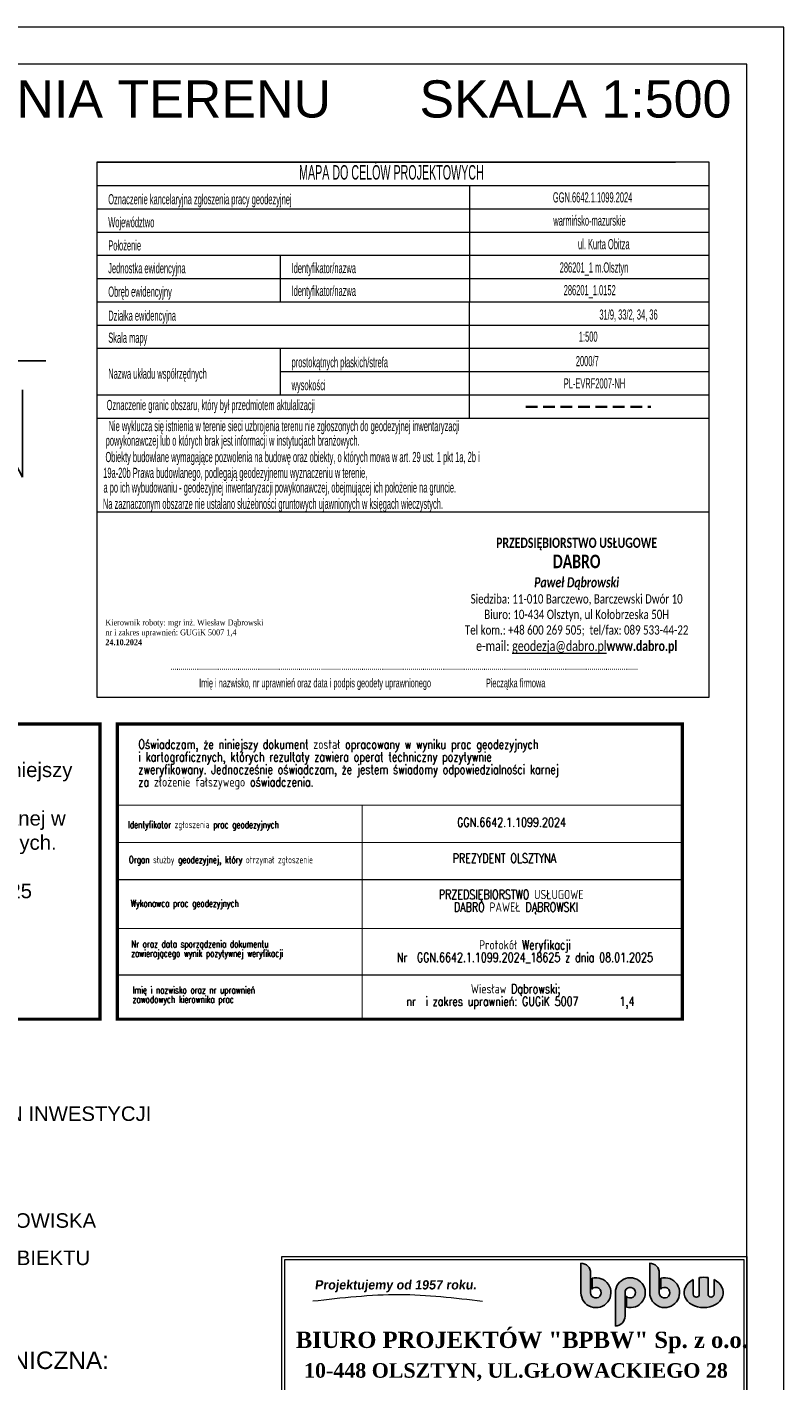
# Model space of a CAD drawing. Header units: millimetres. Extents: x 7464056 to 7464277, y 5957530 to 5957827.
# Tile 22 of 22: x 7464201 to 7464266, y 5957710 to 5957827. Entities that reach past the tile are written whole.
import ezdxf
from ezdxf.enums import TextEntityAlignment as Align

# ---------------------------------------------------------------- set-up
doc = ezdxf.new("R2010")
doc.units = ezdxf.units.MM
doc.header["$MEASUREMENT"] = 0
doc.linetypes.add('1.0_0.5', pattern=[1.5, 1, -0.5])
doc.layers.get('0').update_dxf_attribs({"color": 2, "linetype": 'CONTINUOUS', "lineweight": 0, "plot": 0})
for name, color, linetype, lineweight in [('__A-Logo', 64, 'CONTINUOUS', 25), ('__A-opisy', 7, 'CONTINUOUS', 20), ('__A-Tabelka', 7, 'CONTINUOUS', 18), ('_A opisy', 7, 'CONTINUOUS', 20), ('A-Tabelka', 7, 'CONTINUOUS', 18)]:
    doc.layers.add(name, color=color, linetype=linetype, lineweight=lineweight)
for name, color, linetype in [('PIECZATKA_NA_WYRYSIE', 7, 'CONTINUOUS'), ('Pieczątka na wyrysie', 7, 'CONTINUOUS'), ('RAMKA_OPISU_MAPY', 7, 'CONTINUOUS')]:
    doc.layers.add(name, color=color, linetype=linetype)
doc.styles.add('1957', font='cityb___.ttf', dxfattribs={"width": 1.5, "oblique": 7})
doc.styles.add('arial', font='arial.ttf')
doc.styles.add('m3', font='timesbd.ttf')
doc.styles.add('OP.3', font='arial.ttf', dxfattribs={"height": 12.5})
doc.styles.get("Standard").update_dxf_attribs({"font": 'Working1250', "width": 0.75})
doc.styles.add('STYL_ARIAL', font='simplex', dxfattribs={"width": 0.75, "oblique": 0.1})

# ---------------------------------------------------------------- blocks, each defined once
blk = doc.blocks.new('ST')
at = {"color": 0}
for p, q in [((0, 25), (-4, 10)), ((0, 0), (0, 25)), ((-4, 10), (4, 10)), ((-2, 0), (-2, 7.5)), ((-2, 7.5), (2, 0)), ((2, 0), (2, 7.5))]:
    blk.add_line(p, q, dxfattribs=at)
blk = doc.blocks.new('logbpbw')
at = {"layer": '__A-Logo'}
h = blk.add_hatch(color=256, dxfattribs=at)
h.paths.add_polyline_path([(-9.5, 0), (-9.5, 35.4, 0.414214), (-26.8, 52.7), (-26.8, 0, 2.944016), (-6.9, 25.9), (-6.9, 6.5, -5.224624)])
h.paths.add_polyline_path([(54.7, -6.5), (54.7, -25.9, 2.944016), (34.8, 0), (34.8, -59.6, 0.414214), (52.1, -42.3), (52.1, 0, -5.224624)])
h.paths.add_polyline_path([(113.6, 35.4, 0.414214), (96.4, 52.7), (96.4, 0, 2.944016), (116.2, 25.9), (116.2, 6.5, -5.224624), (113.6, 0)])
edge = h.paths.add_edge_path()
edge.add_line((200.9, -2.7), (200.9, 27))
edge.add_ellipse((193.1, 0.4), major_axis=(-35, 0), ratio=0.777778, start_angle=257.1604, end_angle=282.8396)
edge.add_line((185.3, 27), (185.3, -2.7))
edge.add_arc((179.9, -2.7), 5.44, 180, 360, ccw=False)
edge.add_line((174.4, -2.7), (174.4, 23.5))
edge.add_ellipse((193.1, 0.4), major_axis=(-35, 0), ratio=0.777778, start_angle=302.231, end_angle=597.769)
edge.add_line((211.7, 23.5), (211.7, -2.7))
edge.add_arc((206.3, -2.7), 5.44, 180, 360, ccw=False)
for points in [[(-6.9, 25.9), (-6.9, 6.5, -5.224624), (-9.5, 0), (-9.5, 35.4, 0.414214), (-26.8, 52.7), (-26.8, 0, 2.944016)], [(116.2, 25.9), (116.2, 6.5, -5.224624), (113.6, 0), (113.6, 35.4, 0.414214), (96.4, 52.7), (96.4, 0, 2.944016)], [(54.7, -25.9), (54.7, -6.5, 5.224624), (52.1, 0), (52.1, -42.3, -0.414214), (34.8, -59.6), (34.8, 0, -2.944016)]]:
    blk.add_lwpolyline(points, format="xyb", close=True, dxfattribs=at)
for points in [[(185.3, 27), (185.3, -2.7, -1), (174.4, -2.7), (174.4, 23.5)], [(211.7, 23.5), (211.7, -2.7, -1), (200.9, -2.7), (200.9, 27)]]:
    blk.add_lwpolyline(points, format="xyb", dxfattribs=at)
for start_param, end_param in [(4.488296, 4.936482), (5.274925, 10.433038)]:
    blk.add_ellipse((193.1, 0.4), major_axis=(-35, 0), ratio=0.777778, start_param=start_param, end_param=end_param, dxfattribs=at)

msp = doc.modelspace()

# ---------------------------------------------------------------- linework, layer by layer
at = {"layer": '__A-Tabelka', "ltscale": 5}
for points in [[(7464266.428, 5957826.876), (7464056.428, 5957826.876), (7464056.428, 5957529.876), (7464266.428, 5957529.876)], [(7464263.228, 5957823.676), (7464072.628, 5957823.676), (7464072.628, 5957533.076), (7464263.228, 5957533.076)]]:
    msp.add_lwpolyline(points, close=True, dxfattribs=at)
at = {"layer": '__A-Tabelka', "lineweight": 70, "const_width": 0.28}
msp.add_lwpolyline([(7464207.582, 5957766.945), (7464158.985, 5957766.945), (7464158.985, 5957763.153), (7464158.985, 5957741.553), (7464207.582, 5957741.553), (7464207.582, 5957763.153), (7464207.582, 5957766.945)], dxfattribs=at)
at = {"layer": 'A-Tabelka'}
msp.add_lwpolyline([(7464223.228, 5957721.132), (7464263.228, 5957721.132), (7464263.228, 5957644.83), (7464223.228, 5957644.83)], close=True, dxfattribs=at)
msp.add_lwpolyline([(7464223.478, 5957704.467), (7464223.478, 5957720.882), (7464262.978, 5957720.882), (7464262.978, 5957704.467), (7464223.478, 5957704.467)], dxfattribs=at)
msp.add_spline([(7464225.908, 5957717.315), (7464233.348, 5957717.875), (7464240.49, 5957717.3)], degree=3, dxfattribs=at)
at = {"layer": 'PIECZATKA_NA_WYRYSIE', "color": 1}
for points, const_width in [([(7464257.689, 5957766.945), (7464209.092, 5957766.945), (7464209.092, 5957763.153), (7464209.092, 5957741.553), (7464257.689, 5957741.553), (7464257.689, 5957763.153), (7464257.689, 5957766.945)], 0.28), ([(7464230.144, 5957759.953), (7464209.092, 5957759.953)], 0.1), ([(7464257.689, 5957759.953), (7464230.144, 5957759.953)], 0.1), ([(7464230.144, 5957759.953), (7464230.144, 5957741.553)], 0.1), ([(7464257.689, 5957756.753), (7464209.092, 5957756.753)], 0.1), ([(7464257.689, 5957753.553), (7464209.092, 5957753.553)], 0.1), ([(7464209.092, 5957749.344), (7464257.642, 5957749.344), (7464257.689, 5957749.344)], 0.1), ([(7464209.092, 5957745.357), (7464257.679, 5957745.357)], 0.1)]:
    msp.add_lwpolyline(points, dxfattribs=dict(at, const_width=const_width))
at = {"layer": 'Pieczątka na wyrysie', "color": 7, "linetype": 'Continuous', "lineweight": 13, "flags": 128}
msp.add_lwpolyline([(7464207.31, 5957769.25), (7464260.01, 5957769.25), (7464260.01, 5957815.25), (7464207.31, 5957815.248)], close=True, dxfattribs=at)
for points in [[(7464207.31, 5957815.248), (7464257.088, 5957815.248)], [(7464207.31, 5957813.248), (7464260.01, 5957813.25)], [(7464239.39, 5957793.25), (7464239.393, 5957813.248)], [(7464207.31, 5957811.248), (7464260.01, 5957811.25)], [(7464207.31, 5957809.248), (7464260.01, 5957809.25)], [(7464207.31, 5957807.248), (7464260.01, 5957807.25)], [(7464223.079, 5957807.248), (7464223.079, 5957803.248)], [(7464207.31, 5957805.248), (7464260.01, 5957805.25)], [(7464207.31, 5957803.248), (7464260.01, 5957803.25)], [(7464207.31, 5957801.248), (7464260.01, 5957801.25)], [(7464207.31, 5957799.248), (7464260.01, 5957799.25)], [(7464223.079, 5957799.248), (7464223.079, 5957795.248)], [(7464223.079, 5957797.248), (7464260.01, 5957797.25)], [(7464207.31, 5957795.248), (7464260.01, 5957795.25)], [(7464207.31, 5957793.25), (7464260.01, 5957793.25)], [(7464207.31, 5957785.19), (7464260.01, 5957785.19)], [(7464207.31, 5957769.25), (7464260.01, 5957769.25)]]:
    msp.add_lwpolyline(points, dxfattribs=at)
at = {"layer": 'Pieczątka na wyrysie', "color": 132, "linetype": '1.0_0.5', "lineweight": 35, "flags": 128}
msp.add_lwpolyline([(7464244.22, 5957794.22), (7464254.98, 5957794.22)], dxfattribs=at)

# ---------------------------------------------------------------- block references
at = {"layer": 'A-Tabelka', "xscale": 0.04799999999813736, "yscale": 0.04799999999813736, "zscale": 0.096}
msp.add_blockref('logbpbw', (7464250.255, 5957718.029), dxfattribs=at)
at = {"layer": 'RAMKA_OPISU_MAPY', "color": 7}
msp.add_blockref('ST', (7464198.929, 5957788.175), dxfattribs=at)

# ---------------------------------------------------------------- texts
at = {"layer": '__A-opisy', "color": 7, "ltscale": 2, "style": 'arial'}
for s, height, p in [('LINIA ROZGRANICZAJACA TEREN INWESTYCJI', 1.25, (7464172.523, 5957732.798)), ('PROJEKTOWANY OBIEKT SKŁADOWISKA', 1.25, (7464172.523, 5957723.61)), ('PROJEKTOWANA INFRASTRUKTURA TECHNICZNA:', 1.5, (7464156.445, 5957711.465))]:
    msp.add_text(s, height=height, dxfattribs=at).set_placement(p)
at = {"layer": '__A-opisy', "color": 7, "ltscale": 2, "insert": (7464172.594, 5957721.652), "char_height": 1.25, "width": 54.30426, "attachment_point": 1, "style": 'arial'}
msp.add_mtext('{\\fArial|b0|i0|c238|p34;PROJEKTOWANE WEJŚCIA DO OBIEKTU}', dxfattribs=at)
at = {"layer": '__A-Tabelka', "lineweight": 70, "insert": (7464160.19, 5957765.706), "char_height": 1.25, "width": 45.98721, "attachment_point": 1, "style": 'OP.3'}
msp.add_mtext('UWAGA:\\P\\pxql;Oświadczam, że treść mapy, na której wykonano niniejszy projekt, jest zgodna z treścią poświadczonej przez wykonawcę mapy do celów projektowych, opracowanej w wyniku pozytywnie zweryfikowanych prac geodezyjnych.\\P\\pq*;Protokół weryfikacji: \\PNr  GGN.6642.1.1099.2024_18625 z dnia 08.01.2025', dxfattribs=at)
at = {"layer": '_A opisy', "ltscale": 0.3, "insert": (7464136.319, 5957822.295), "char_height": 2.1675, "width": 173.72019, "attachment_point": 1, "rotation": 0, "style": 'OP.3'}
msp.add_mtext('{\\H1.4764x;PROJEKT ZAGOSPODAROWANIA TERENU  \\H0.781226x;    \\H1.280041x; SKALA 1:500\\P\\pxi2.3673,l0;\\W1.1;\\H0.418123x;         \\W1;\\H0.81x;                      \\P\\pi0,l0;                                                                                                }', dxfattribs=at)
at = {"layer": 'A-Tabelka', "style": '1957', "oblique": 7}
msp.add_text('Projektujemy od 1957 roku.', height=0.8, dxfattribs=at).set_placement((7464226.055, 5957718.303))
at = {"layer": 'A-Tabelka', "style": 'm3'}
for s, height, p in [('BIURO PROJEKTÓW "BPBW" Sp. z o.o.', 1.4, (7464224.438, 5957713.275)), ('10-448 OLSZTYN, UL.GŁOWACKIEGO 28', 1.25, (7464225.146, 5957710.716))]:
    msp.add_text(s, height=height, dxfattribs=at).set_placement(p)
at = {"layer": 'PIECZATKA_NA_WYRYSIE', "color": 1, "style": 'STYL_ARIAL', "width": 0.75}
for s, height, p in [('Oświadczam, że niniejszy dokument został opracowany w wyniku prac geodezyjnych ', 0.8, (7464210.894, 5957764.794)), ('i kartograficznych, których rezultaty zawiera operat techniczny pozytywnie ', 0.8, (7464210.894, 5957763.714)), ('zweryfikowany. Jednocześnie oświadczam, że jestem świadomy odpowiedzialności karnej ', 0.8, (7464210.894, 5957762.634)), ('za złożenie fałszywego oświadczenia.', 0.8, (7464210.894, 5957761.554)), ('Identyfikator zgłoszenia prac geodezyjnych', 0.6, (7464210, 5957757.979)), ('Organ służby geodezyjnej, który otrzymał zgłoszenie', 0.6, (7464210.072, 5957754.96)), ('Nr oraz data sporządzenia dokumentu', 0.6, (7464210.277, 5957747.724)), ('zawierającego wynik pozytywnej weryfikacji ', 0.6, (7464210.277, 5957746.914)), ('Imię i nazwisko oraz nr uprawnień ', 0.6, (7464210.396, 5957743.758)), ('zawodowych kierownika prac', 0.6, (7464210.396, 5957742.948))]:
    msp.add_text(s, height=height, dxfattribs=at).set_placement(p)
at = {"layer": 'PIECZATKA_NA_WYRYSIE', "color": 157, "style": 'STYL_ARIAL', "width": 0.75}
msp.add_text('GGN.6642.1.1099.2024', height=0.8, dxfattribs=at).set_placement((7464238.316, 5957757.841), align=Align.BOTTOM_LEFT)
msp.add_text('PREZYDENT OLSZTYNA', height=0.8, dxfattribs=at).set_placement((7464237.929, 5957754.99))
for s, p in [('PRZEDSIĘBIORSTWO USŁUGOWE  ', (7464243.378, 5957751.872)), ('DABRO PAWEŁ DĄBROWSKI', (7464243.378, 5957750.792)), ('Protokół Weryfikacji', (7464244.146, 5957747.545)), ('Nr  GGN.6642.1.1099.2024_18625 z dnia 08.01.2025', (7464244.146, 5957746.465)), ('Wiesław Dąbrowski;  ', (7464243.758, 5957743.767)), ('nr  i zakres uprawnień: GUGiK 5007     1,4', (7464243.758, 5957742.687))]:
    msp.add_text(s, height=0.8, dxfattribs=at).set_placement(p, align=Align.CENTER)
at = {"layer": 'PIECZATKA_NA_WYRYSIE', "color": 1, "style": 'STYL_ARIAL', "width": 0.75}
msp.add_text('Wykonawca prac geodezyjnych', height=0.6, dxfattribs=at).set_placement((7464210.231, 5957751.025), align=Align.BOTTOM_LEFT)
at = {"layer": 'Pieczątka na wyrysie', "color": 7, "linetype": 'Continuous', "lineweight": 13, "width": 0.55}
for s, height, p in [('MAPA DO CELÓW PROJEKTOWYCH', 1.25, (7464232.66, 5957814.38)), ('GGN.6642.1.1099.2024', 0.875, (7464249.97, 5957812.23)), ('warmińsko-mazurskie', 0.875, (7464249.7, 5957810.23)), ('ul. Kurta Obitza', 0.875, (7464250.93, 5957808.21)), ('286201_1 m.Olsztyn', 0.875, (7464250.09, 5957806.2)), ('286201_1.0152', 0.875, (7464249.72, 5957804.25)), ('31/9, 33/2, 34, 36', 0.875, (7464253.06, 5957802.15)), ('1:500', 0.875, (7464249.59, 5957800.25)), ('2000/7', 0.875, (7464249.51, 5957798.15)), ('PL-EVRF2007-NH', 0.875, (7464250.13, 5957796.23))]:
    msp.add_text(s, height=height, dxfattribs=at).set_placement(p, align=Align.MIDDLE_CENTER)
for s, p in [('Oznaczenie kancelaryjna zgłoszenia pracy geodezyjnej', (7464208.3, 5957812.07)), ('Województwo', (7464208.3, 5957810.09)), ('Położenie', (7464208.3, 5957808.1)), ('Jednostka ewidencyjna', (7464208.3, 5957806.14)), ('Identyfikator/nazwa', (7464224.07, 5957806.15)), ('Obręb ewidencyjny', (7464208.3, 5957804.12)), ('Identyfikator/nazwa', (7464224.07, 5957804.19)), ('Działka ewidencyjna', (7464208.3, 5957802.06)), ('Skala mapy', (7464208.3, 5957800.16)), ('prostokątnych płaskich/strefa', (7464224.07, 5957798.05)), ('Nazwa układu współrzędnych', (7464208.3, 5957797.07)), ('wysokości', (7464224.07, 5957796.08)), ('Oznaczenie granic obszaru, który był przedmiotem aktulalizacji', (7464208.16, 5957794.37)), ('Nie wyklucza się istnienia w terenie sieci uzbrojenia terenu nie zgłoszonych do geodezyjnej inwentaryzacji', (7464208.33, 5957792.56)), ('powykonawczej lub o których brak jest informacji w instytucjach branżowych. ', (7464208.08, 5957791.31)), ('Obiekty budowlane wymagające pozwolenia na budowę oraz obiekty, o których mowa w art. 29 ust. 1 pkt 1a, 2b i', (7464208.06, 5957789.9)), ('19a-20b Prawa budowlanego, podlegają geodezyjnemu wyznaczeniu w terenie, ', (7464207.87, 5957788.54)), ('a po ich wybudowaniu - geodezyjnej inwentaryzacji powykonawczej, obejmującej ich położenie na gruncie.', (7464207.89, 5957787.28)), ('Na zaznaczonym obszarze nie ustalano służebności gruntowych ujawnionych w księgach wieczystych.', (7464207.84, 5957785.88))]:
    msp.add_text(s, height=0.875, dxfattribs=at).set_placement(p, align=Align.MIDDLE_LEFT)
for s, p in [('......................................................................................................................................................................................................................................', (7464233.76, 5957771.59)), ('Imię i nazwisko, nr uprawnień oraz data i podpis geodety uprawnionego                           Pieczątka firmowa', (7464231.01, 5957770.09))]:
    msp.add_text(s, height=0.75, dxfattribs=at).set_placement(p, align=Align.CENTER)
at = {"layer": 'Pieczątka na wyrysie', "color": 7, "linetype": 'Continuous', "lineweight": 13, "char_height": 0.875, "attachment_point": 1}
for s, width, heights, insert in [('\\pxqc;{\\fCalibri|b1|i0|c238|p34;\\C0;PRZEDSIĘBIORSTWO USŁUGOWE\\fCalibri|b1|i1|c238|p34;\\P\\fCalibri|b1|i0|c238|p34;\\H1.33333x;DABRO\\P\\fCalibri|b1|i1|c238|p34;\\H0.75x;Paweł Dąbrowski\\P\\fCalibri|b0|i0|c238|p34;\\H0.91667x;Siedziba: 11-010 Barczewo, Barczewski Dwór 10\\PBiuro: 10-434 Olsztyn, ul Kołobrzeska 50H\\PTel kom.: +48 600 269\\~505;  tel/fax: 089\\~533-44-22\\P\\H1.09091x;e-mail: \\L\\C5;geodezja@dabro.pl\\fCalibri|b1|i0|c238|p34;\\l\\C0;www.dabro.pl}', 25.97704, [12.259], (7464235.609, 5957782.962)), ('{\\fTimes New Roman|b0|i0|c238|p18;\\H0.58333x;\\C0;Kierownik roboty: mgr inż. Wiesław Dąbrowski\\fTimes New Roman|b1|i0|c238|p18;\\P\\pxql;\\fTimes New Roman|b0|i0|c238|p18;nr i zakres uprawnień: GUGiK 5007 1,4\\fTimes New Roman|b1|i0|c238|p18;\\P\\pq*;24.10.2024}', 16.46139, [2.812], (7464208.051, 5957775.925))]:
    msp.add_mtext_dynamic_manual_height_columns(s, width=width, gutter_width=12.5, heights=heights, dxfattribs=dict(at, insert=insert))

doc.saveas('drawing.dxf')
